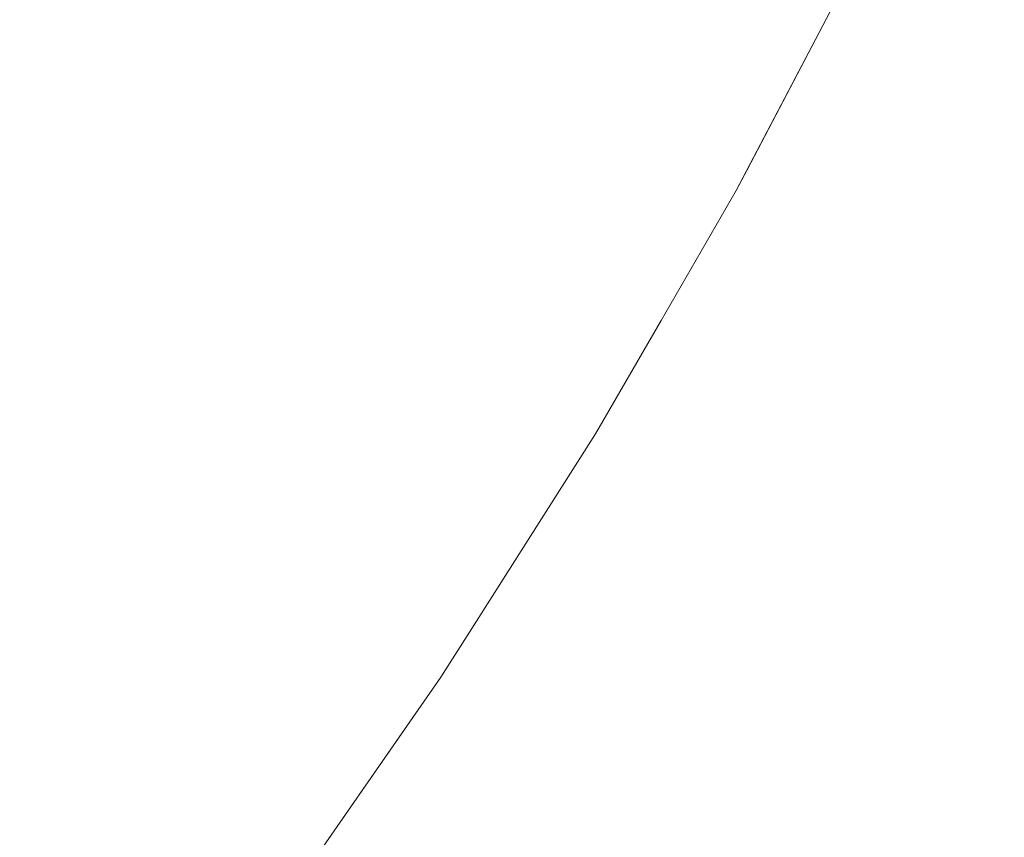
# Model space of a CAD drawing. Header units: centimetres. Extents: x -35.1 to 36.2, y 4.2 to 6.
# Tile 246 of 256: x 12.2236 to 12.2497, y 4.6068 to 4.6285. Entities that reach past the tile are written whole.
import ezdxf

# ---------------------------------------------------------------- set-up
doc = ezdxf.new("R2010")
doc.units = ezdxf.units.CM
doc.header["$LTSCALE"] = 2.54
doc.layers.add('Lucido design-1', color=7, linetype='Continuous')

# ---------------------------------------------------------------- blocks, each defined once
blk = doc.blocks.new('Gruppo-4-1')
at = {"color": 7, "linetype": 'Continuous', "lineweight": 9}
blk.add_3dface([(-34.958478, 5.900089, -2312.32217), (-34.958478, 4.300089, -2312.32217), (36.07398, 4.300089, -2312.32217), (36.07398, 5.900089, -2312.32217)], dxfattribs=at)
for points, invisible_edges in [([(36.07398, 5.900089, -2313.12217), (36.07398, 4.300089, -2313.12217), (12.184224, 4.435459, -2313.12217), (12.201998, 4.442995, -2313.12217)], 10), ([(36.07398, 5.900089, -2313.12217), (12.201998, 4.442995, -2313.12217), (12.218861, 4.451009, -2313.12217)], 9), ([(36.07398, 5.900089, -2313.12217), (12.218861, 4.451009, -2313.12217), (12.223649, 4.453541, -2313.12217)], 9), ([(12.223649, 4.453541, -2313.12217), (12.234795, 4.459433, -2313.12217), (36.07398, 5.900089, -2313.12217)], 10), ([(36.07398, 5.900089, -2313.12217), (12.234795, 4.459433, -2313.12217), (12.249797, 4.468202, -2313.12217)], 9), ([(12.230441, 4.628291, -2312.778496), (12.229041, 4.628718, -2312.776241), (12.231028, 4.632471, -2312.776241), (12.23244, 4.632066, -2312.778496)], 15), ([(12.24696, 4.632416, -2313.023745), (12.244997, 4.628466, -2313.023745), (12.245944, 4.630376, -2313.02217)], 11), ([(12.24696, 4.632416, -2313.023745), (12.247007, 4.632403, -2313.025344), (12.245044, 4.628453, -2313.025344), (12.244997, 4.628466, -2313.023745)], 15), ([(12.245125, 4.628429, -2313.026967), (12.245044, 4.628453, -2313.025344), (12.247007, 4.632403, -2313.025344), (12.247089, 4.632381, -2313.026967)], 15), ([(12.247089, 4.632381, -2313.026967), (12.247206, 4.63235, -2313.028615), (12.245241, 4.628396, -2313.028615), (12.245125, 4.628429, -2313.026967)], 15), ([(12.245393, 4.628352, -2313.030287), (12.245241, 4.628396, -2313.028615), (12.247206, 4.63235, -2313.028615), (12.247359, 4.632308, -2313.030287)], 15), ([(12.247359, 4.632308, -2313.030287), (12.247551, 4.632257, -2313.031982), (12.245584, 4.628298, -2313.031982), (12.245393, 4.628352, -2313.030287)], 15), ([(12.245815, 4.628232, -2313.033702), (12.245584, 4.628298, -2313.031982), (12.247551, 4.632257, -2313.031982), (12.247784, 4.632194, -2313.033702)], 15), ([(12.247784, 4.632194, -2313.033702), (12.248058, 4.632121, -2313.035444), (12.246087, 4.628154, -2313.035444), (12.245815, 4.628232, -2313.033702)], 15), ([(12.246402, 4.628063, -2313.03721), (12.246087, 4.628154, -2313.035444), (12.248058, 4.632121, -2313.035444), (12.248376, 4.632035, -2313.03721)], 15), ([(12.23244, 4.632066, -2312.778496), (12.233774, 4.631684, -2312.780769), (12.231764, 4.627887, -2312.780769), (12.230441, 4.628291, -2312.778496)], 15), ([(12.248376, 4.632035, -2313.03721), (12.248739, 4.631937, -2313.038998), (12.246763, 4.62796, -2313.038998), (12.246402, 4.628063, -2313.03721)], 15), ([(12.24717, 4.627843, -2313.040809), (12.246763, 4.62796, -2313.038998), (12.248739, 4.631937, -2313.038998), (12.24915, 4.631827, -2313.040809)], 15), ([(12.24915, 4.631827, -2313.040809), (12.24961, 4.631703, -2313.042641), (12.247626, 4.627712, -2313.042641), (12.24717, 4.627843, -2313.040809)], 15), ([(12.233011, 4.627507, -2312.783058), (12.231764, 4.627887, -2312.780769), (12.233774, 4.631684, -2312.780769), (12.235032, 4.631323, -2312.783058)], 15), ([(12.248133, 4.627567, -2313.044493), (12.247626, 4.627712, -2313.042641), (12.24961, 4.631703, -2313.042641), (12.250121, 4.631566, -2313.044493)], 15), ([(12.250121, 4.631566, -2313.044493), (12.250685, 4.631415, -2313.046366), (12.248693, 4.627407, -2313.046366), (12.248133, 4.627567, -2313.044493)], 15), ([(12.235032, 4.631323, -2312.783058), (12.236212, 4.630985, -2312.78536), (12.234181, 4.627149, -2312.78536), (12.233011, 4.627507, -2312.783058)], 15), ([(12.249307, 4.627231, -2313.048259), (12.248693, 4.627407, -2313.046366), (12.250685, 4.631415, -2313.046366), (12.251303, 4.631248, -2313.048259)], 15), ([(12.251303, 4.631248, -2313.048259), (12.251979, 4.631067, -2313.05017), (12.249977, 4.627038, -2313.05017), (12.249307, 4.627231, -2313.048259)], 15), ([(12.235274, 4.626816, -2312.787674), (12.234181, 4.627149, -2312.78536), (12.236212, 4.630985, -2312.78536), (12.237314, 4.630669, -2312.787674)], 15), ([(12.224388, 4.630138, -2312.769608), (12.222305, 4.626439, -2312.769608), (12.220621, 4.626985, -2312.767449), (12.222689, 4.630657, -2312.767449)], 15), ([(12.237314, 4.630669, -2312.787674), (12.23834, 4.630375, -2312.789995), (12.236291, 4.626506, -2312.789995), (12.235274, 4.626816, -2312.787674)], 15), ([(12.237231, 4.626219, -2312.792323), (12.236291, 4.626506, -2312.789995), (12.23834, 4.630375, -2312.789995), (12.239288, 4.630103, -2312.792323)], 15), ([(12.242578, 4.623951, -2312.82217), (12.244953, 4.628485, -2312.82217), (12.245944, 4.630376, -2313.02217), (12.242866, 4.624501, -2313.02217)], 10), ([(12.242866, 4.624501, -2313.02217), (12.245944, 4.630376, -2313.02217), (12.244997, 4.628466, -2313.023745)], 10), ([(12.226014, 4.629642, -2312.771794), (12.223916, 4.625917, -2312.771794), (12.222305, 4.626439, -2312.769608), (12.224388, 4.630138, -2312.769608)], 15), ([(12.239288, 4.630103, -2312.792323), (12.24016, 4.629853, -2312.794654), (12.238096, 4.625955, -2312.794654), (12.237231, 4.626219, -2312.792323)], 15), ([(12.238885, 4.625714, -2312.796987), (12.238096, 4.625955, -2312.794654), (12.24016, 4.629853, -2312.794654), (12.240956, 4.629625, -2312.796987)], 15), ([(12.227565, 4.629169, -2312.774006), (12.225453, 4.625418, -2312.774006), (12.223916, 4.625917, -2312.771794), (12.226014, 4.629642, -2312.771794)], 15), ([(12.240956, 4.629625, -2312.796987), (12.241677, 4.629418, -2312.799319), (12.2396, 4.625496, -2312.799319), (12.238885, 4.625714, -2312.796987)], 15), ([(12.240241, 4.6253, -2312.801649), (12.2396, 4.625496, -2312.799319), (12.241677, 4.629418, -2312.799319), (12.242323, 4.629233, -2312.801649)], 15), ([(12.242323, 4.629233, -2312.801649), (12.242896, 4.629068, -2312.803974), (12.240809, 4.625127, -2312.803974), (12.240241, 4.6253, -2312.801649)], 15), ([(12.229041, 4.628718, -2312.776241), (12.226916, 4.624944, -2312.776241), (12.225453, 4.625418, -2312.774006), (12.227565, 4.629169, -2312.774006)], 15), ([(12.241305, 4.624975, -2312.806291), (12.240809, 4.625127, -2312.803974), (12.242896, 4.629068, -2312.803974), (12.243397, 4.628925, -2312.806291)], 15), ([(12.228303, 4.624494, -2312.778496), (12.226916, 4.624944, -2312.776241), (12.229041, 4.628718, -2312.776241), (12.230441, 4.628291, -2312.778496)], 15), ([(12.243397, 4.628925, -2312.806291), (12.243826, 4.628802, -2312.8086), (12.241731, 4.624845, -2312.8086), (12.241305, 4.624975, -2312.806291)], 15), ([(12.242087, 4.624737, -2312.810899), (12.241731, 4.624845, -2312.8086), (12.243826, 4.628802, -2312.8086), (12.244185, 4.628699, -2312.810899)], 15), ([(12.244185, 4.628699, -2312.810899), (12.244476, 4.628615, -2312.813185), (12.242376, 4.624649, -2312.813185), (12.242087, 4.624737, -2312.810899)], 15), ([(12.242597, 4.624581, -2312.815456), (12.242376, 4.624649, -2312.813185), (12.244476, 4.628615, -2312.813185), (12.2447, 4.628551, -2312.815456)], 15), ([(12.244953, 4.628485, -2312.82217), (12.242578, 4.623951, -2312.82217), (12.242846, 4.624505, -2312.81995)], 10), ([(12.2447, 4.628551, -2312.815456), (12.244857, 4.628506, -2312.817712), (12.242753, 4.624533, -2312.817712), (12.242597, 4.624581, -2312.815456)], 15), ([(12.242846, 4.624505, -2312.81995), (12.242753, 4.624533, -2312.817712), (12.244857, 4.628506, -2312.817712), (12.244951, 4.628479, -2312.81995)], 15), ([(12.242846, 4.624505, -2312.81995), (12.244951, 4.628479, -2312.81995), (12.244953, 4.628485, -2312.82217)], 11), ([(12.244997, 4.628466, -2313.023745), (12.242892, 4.624491, -2313.023745), (12.242866, 4.624501, -2313.02217)], 11), ([(12.244997, 4.628466, -2313.023745), (12.245044, 4.628453, -2313.025344), (12.242939, 4.624477, -2313.025344), (12.242892, 4.624491, -2313.023745)], 15), ([(12.243019, 4.624452, -2313.026967), (12.242939, 4.624477, -2313.025344), (12.245044, 4.628453, -2313.025344), (12.245125, 4.628429, -2313.026967)], 15), ([(12.245125, 4.628429, -2313.026967), (12.245241, 4.628396, -2313.028615), (12.243134, 4.624417, -2313.028615), (12.243019, 4.624452, -2313.026967)], 15), ([(12.230441, 4.628291, -2312.778496), (12.231764, 4.627887, -2312.780769), (12.229614, 4.624069, -2312.780769), (12.228303, 4.624494, -2312.778496)], 15), ([(12.243285, 4.624371, -2313.030287), (12.243134, 4.624417, -2313.028615), (12.245241, 4.628396, -2313.028615), (12.245393, 4.628352, -2313.030287)], 15), ([(12.245393, 4.628352, -2313.030287), (12.245584, 4.628298, -2313.031982), (12.243474, 4.624313, -2313.031982), (12.243285, 4.624371, -2313.030287)], 15), ([(12.243703, 4.624244, -2313.033702), (12.243474, 4.624313, -2313.031982), (12.245584, 4.628298, -2313.031982), (12.245815, 4.628232, -2313.033702)], 15), ([(12.245815, 4.628232, -2313.033702), (12.246087, 4.628154, -2313.035444), (12.243973, 4.624161, -2313.035444), (12.243703, 4.624244, -2313.033702)], 15), ([(12.244285, 4.624066, -2313.03721), (12.243973, 4.624161, -2313.035444), (12.246087, 4.628154, -2313.035444), (12.246402, 4.628063, -2313.03721)], 15), ([(12.246402, 4.628063, -2313.03721), (12.246763, 4.62796, -2313.038998), (12.244643, 4.623957, -2313.038998), (12.244285, 4.624066, -2313.03721)], 15), ([(12.245047, 4.623833, -2313.040809), (12.244643, 4.623957, -2313.038998), (12.246763, 4.62796, -2313.038998), (12.24717, 4.627843, -2313.040809)], 15), ([(12.23085, 4.623668, -2312.783058), (12.229614, 4.624069, -2312.780769), (12.231764, 4.627887, -2312.780769), (12.233011, 4.627507, -2312.783058)], 15), ([(12.24717, 4.627843, -2313.040809), (12.247626, 4.627712, -2313.042641), (12.245499, 4.623695, -2313.042641), (12.245047, 4.623833, -2313.040809)], 15), ([(12.246002, 4.623542, -2313.044493), (12.245499, 4.623695, -2313.042641), (12.247626, 4.627712, -2313.042641), (12.248133, 4.627567, -2313.044493)], 15), ([(12.233011, 4.627507, -2312.783058), (12.234181, 4.627149, -2312.78536), (12.232009, 4.623292, -2312.78536), (12.23085, 4.623668, -2312.783058)], 15), ([(12.248133, 4.627567, -2313.044493), (12.248693, 4.627407, -2313.046366), (12.246557, 4.623373, -2313.046366), (12.246002, 4.623542, -2313.044493)], 15), ([(12.247166, 4.623187, -2313.048259), (12.246557, 4.623373, -2313.046366), (12.248693, 4.627407, -2313.046366), (12.249307, 4.627231, -2313.048259)], 15), ([(12.233092, 4.622941, -2312.787674), (12.232009, 4.623292, -2312.78536), (12.234181, 4.627149, -2312.78536), (12.235274, 4.626816, -2312.787674)], 15), ([(12.249307, 4.627231, -2313.048259), (12.249977, 4.627038, -2313.05017), (12.247831, 4.622984, -2313.05017), (12.247166, 4.623187, -2313.048259)], 15), ([(12.248553, 4.622763, -2313.052099), (12.247831, 4.622984, -2313.05017), (12.249977, 4.627038, -2313.05017), (12.250706, 4.626829, -2313.052099)], 15), ([(12.235274, 4.626816, -2312.787674), (12.236291, 4.626506, -2312.789995), (12.2341, 4.622614, -2312.789995), (12.233092, 4.622941, -2312.787674)], 15), ([(12.250706, 4.626829, -2313.052099), (12.251496, 4.626603, -2313.054044), (12.249336, 4.622524, -2313.054044), (12.248553, 4.622763, -2313.052099)], 15), ([(12.250181, 4.622267, -2313.056004), (12.249336, 4.622524, -2313.054044), (12.251496, 4.626603, -2313.054044), (12.252348, 4.626359, -2313.056004)], 15), ([(12.220083, 4.622722, -2312.769608), (12.222305, 4.626439, -2312.769608), (12.223916, 4.625917, -2312.771794), (12.221678, 4.622173, -2312.771794)], 15), ([(12.235032, 4.622312, -2312.792323), (12.2341, 4.622614, -2312.789995), (12.236291, 4.626506, -2312.789995), (12.237231, 4.626219, -2312.792323)], 15), ([(12.237231, 4.626219, -2312.792323), (12.238096, 4.625955, -2312.794654), (12.235888, 4.622034, -2312.794654), (12.235032, 4.622312, -2312.792323)], 15), ([(12.2232, 4.62165, -2312.774006), (12.221678, 4.622173, -2312.771794), (12.223916, 4.625917, -2312.771794), (12.225453, 4.625418, -2312.774006)], 15), ([(12.23667, 4.621781, -2312.796987), (12.235888, 4.622034, -2312.794654), (12.238096, 4.625955, -2312.794654), (12.238885, 4.625714, -2312.796987)], 15), ([(12.238885, 4.625714, -2312.796987), (12.2396, 4.625496, -2312.799319), (12.237379, 4.621551, -2312.799319), (12.23667, 4.621781, -2312.796987)], 15), ([(12.225453, 4.625418, -2312.774006), (12.226916, 4.624944, -2312.776241), (12.224648, 4.621151, -2312.776241), (12.2232, 4.62165, -2312.774006)], 15), ([(12.238014, 4.621345, -2312.801649), (12.237379, 4.621551, -2312.799319), (12.2396, 4.625496, -2312.799319), (12.240241, 4.6253, -2312.801649)], 15), ([(12.240241, 4.6253, -2312.801649), (12.240809, 4.625127, -2312.803974), (12.238577, 4.621163, -2312.803974), (12.238014, 4.621345, -2312.801649)], 15), ([(12.239069, 4.621003, -2312.806291), (12.238577, 4.621163, -2312.803974), (12.240809, 4.625127, -2312.803974), (12.241305, 4.624975, -2312.806291)], 15), ([(12.226022, 4.620679, -2312.778496), (12.224648, 4.621151, -2312.776241), (12.226916, 4.624944, -2312.776241), (12.228303, 4.624494, -2312.778496)], 15), ([(12.241305, 4.624975, -2312.806291), (12.241731, 4.624845, -2312.8086), (12.23949, 4.620866, -2312.8086), (12.239069, 4.621003, -2312.806291)], 15), ([(12.239844, 4.620752, -2312.810899), (12.23949, 4.620866, -2312.8086), (12.241731, 4.624845, -2312.8086), (12.242087, 4.624737, -2312.810899)], 15), ([(12.242087, 4.624737, -2312.810899), (12.242376, 4.624649, -2312.813185), (12.240129, 4.620659, -2312.813185), (12.239844, 4.620752, -2312.810899)], 15), ([(12.240349, 4.620588, -2312.815456), (12.240129, 4.620659, -2312.813185), (12.242376, 4.624649, -2312.813185), (12.242597, 4.624581, -2312.815456)], 15), ([(12.242597, 4.624581, -2312.815456), (12.242753, 4.624533, -2312.817712), (12.240504, 4.620538, -2312.817712), (12.240349, 4.620588, -2312.815456)], 15), ([(12.240595, 4.620508, -2312.81995), (12.240504, 4.620538, -2312.817712), (12.242753, 4.624533, -2312.817712), (12.242846, 4.624505, -2312.81995)], 15), ([(12.228303, 4.624494, -2312.778496), (12.229614, 4.624069, -2312.780769), (12.22732, 4.620232, -2312.780769), (12.226022, 4.620679, -2312.778496)], 15), ([(12.240595, 4.620508, -2312.81995), (12.242846, 4.624505, -2312.81995), (12.242578, 4.623951, -2312.82217)], 11), ([(12.242578, 4.623951, -2313.02217), (12.242892, 4.624491, -2313.023745), (12.240641, 4.620493, -2313.023745)], 11), ([(12.242892, 4.624491, -2313.023745), (12.242939, 4.624477, -2313.025344), (12.240687, 4.620478, -2313.025344), (12.240641, 4.620493, -2313.023745)], 15), ([(12.240767, 4.620452, -2313.026967), (12.240687, 4.620478, -2313.025344), (12.242939, 4.624477, -2313.025344), (12.243019, 4.624452, -2313.026967)], 15), ([(12.243019, 4.624452, -2313.026967), (12.243134, 4.624417, -2313.028615), (12.240881, 4.620415, -2313.028615), (12.240767, 4.620452, -2313.026967)], 15), ([(12.24103, 4.620367, -2313.030287), (12.240881, 4.620415, -2313.028615), (12.243134, 4.624417, -2313.028615), (12.243285, 4.624371, -2313.030287)], 15), ([(12.243285, 4.624371, -2313.030287), (12.243474, 4.624313, -2313.031982), (12.241218, 4.620306, -2313.031982), (12.24103, 4.620367, -2313.030287)], 15), ([(12.241444, 4.620233, -2313.033702), (12.241218, 4.620306, -2313.031982), (12.243474, 4.624313, -2313.031982), (12.243703, 4.624244, -2313.033702)], 15), ([(12.242578, 4.623951, -2313.02217), (12.242866, 4.624501, -2313.02217), (12.242892, 4.624491, -2313.023745)], 10), ([(12.242866, 4.624501, -2313.02217), (12.242578, 4.623951, -2313.02217), (12.242578, 4.623951, -2312.82217)], 10), ([(12.228544, 4.619811, -2312.783058), (12.22732, 4.620232, -2312.780769), (12.229614, 4.624069, -2312.780769), (12.23085, 4.623668, -2312.783058)], 15), ([(12.243703, 4.624244, -2313.033702), (12.243973, 4.624161, -2313.035444), (12.241712, 4.620146, -2313.035444), (12.241444, 4.620233, -2313.033702)], 15), ([(12.242022, 4.620046, -2313.03721), (12.241712, 4.620146, -2313.035444), (12.243973, 4.624161, -2313.035444), (12.244285, 4.624066, -2313.03721)], 15), ([(12.244285, 4.624066, -2313.03721), (12.244643, 4.623957, -2313.038998), (12.242376, 4.619931, -2313.038998), (12.242022, 4.620046, -2313.03721)], 15), ([(12.240641, 4.620493, -2313.023745), (12.240592, 4.620518, -2313.02217), (12.242578, 4.623951, -2313.02217)], 9), ([(12.240592, 4.620518, -2312.82217), (12.242578, 4.623951, -2312.82217), (12.242578, 4.623951, -2313.02217), (12.240592, 4.620518, -2313.02217)], 10), ([(12.242578, 4.623951, -2312.82217), (12.240592, 4.620518, -2312.82217), (12.240595, 4.620508, -2312.81995)], 10), ([(12.242776, 4.619801, -2313.040809), (12.242376, 4.619931, -2313.038998), (12.244643, 4.623957, -2313.038998), (12.245047, 4.623833, -2313.040809)], 15), ([(12.245047, 4.623833, -2313.040809), (12.245499, 4.623695, -2313.042641), (12.243224, 4.619656, -2313.042641), (12.242776, 4.619801, -2313.040809)], 15), ([(12.23085, 4.623668, -2312.783058), (12.232009, 4.623292, -2312.78536), (12.229692, 4.619416, -2312.78536), (12.228544, 4.619811, -2312.783058)], 15), ([(12.243722, 4.619494, -2313.044493), (12.243224, 4.619656, -2313.042641), (12.245499, 4.623695, -2313.042641), (12.246002, 4.623542, -2313.044493)], 15), ([(12.246002, 4.623542, -2313.044493), (12.246557, 4.623373, -2313.046366), (12.244272, 4.619316, -2313.046366), (12.243722, 4.619494, -2313.044493)], 15), ([(12.230765, 4.619047, -2312.787674), (12.229692, 4.619416, -2312.78536), (12.232009, 4.623292, -2312.78536), (12.233092, 4.622941, -2312.787674)], 15), ([(12.244876, 4.61912, -2313.048259), (12.244272, 4.619316, -2313.046366), (12.246557, 4.623373, -2313.046366), (12.247166, 4.623187, -2313.048259)], 15), ([(12.247166, 4.623187, -2313.048259), (12.247831, 4.622984, -2313.05017), (12.245534, 4.618906, -2313.05017), (12.244876, 4.61912, -2313.048259)], 15), ([(12.246251, 4.618674, -2313.052099), (12.245534, 4.618906, -2313.05017), (12.247831, 4.622984, -2313.05017), (12.248553, 4.622763, -2313.052099)], 15), ([(12.233092, 4.622941, -2312.787674), (12.2341, 4.622614, -2312.789995), (12.231762, 4.618704, -2312.789995), (12.230765, 4.619047, -2312.787674)], 15), ([(12.248553, 4.622763, -2313.052099), (12.249336, 4.622524, -2313.054044), (12.247026, 4.618423, -2313.054044), (12.246251, 4.618674, -2313.052099)], 15), ([(12.232685, 4.618387, -2312.792323), (12.231762, 4.618704, -2312.789995), (12.2341, 4.622614, -2312.789995), (12.235032, 4.622312, -2312.792323)], 15), ([(12.247863, 4.618151, -2313.056004), (12.247026, 4.618423, -2313.054044), (12.249336, 4.622524, -2313.054044), (12.250181, 4.622267, -2313.056004)], 15), ([(12.235032, 4.622312, -2312.792323), (12.235888, 4.622034, -2312.794654), (12.233533, 4.618095, -2312.794654), (12.232685, 4.618387, -2312.792323)], 15), ([(12.250181, 4.622267, -2313.056004), (12.251089, 4.621989, -2313.057979), (12.248764, 4.617859, -2313.057979), (12.247863, 4.618151, -2313.056004)], 15), ([(12.234308, 4.617829, -2312.796987), (12.233533, 4.618095, -2312.794654), (12.235888, 4.622034, -2312.794654), (12.23667, 4.621781, -2312.796987)], 15), ([(12.249729, 4.617546, -2313.059966), (12.248764, 4.617859, -2313.057979), (12.251089, 4.621989, -2313.057979), (12.252064, 4.621692, -2313.059966)], 15), ([(12.2232, 4.62165, -2312.774006), (12.224648, 4.621151, -2312.776241), (12.222235, 4.617344, -2312.776241), (12.220802, 4.617866, -2312.774006)], 15), ([(12.23667, 4.621781, -2312.796987), (12.237379, 4.621551, -2312.799319), (12.235009, 4.617587, -2312.799319), (12.234308, 4.617829, -2312.796987)], 15), ([(12.235638, 4.617371, -2312.801649), (12.235009, 4.617587, -2312.799319), (12.237379, 4.621551, -2312.799319), (12.238014, 4.621345, -2312.801649)], 15), ([(12.223594, 4.616848, -2312.778496), (12.222235, 4.617344, -2312.776241), (12.224648, 4.621151, -2312.776241), (12.226022, 4.620679, -2312.778496)], 15), ([(12.238014, 4.621345, -2312.801649), (12.238577, 4.621163, -2312.803974), (12.236195, 4.617179, -2312.803974), (12.235638, 4.617371, -2312.801649)], 15), ([(12.236682, 4.617012, -2312.806291), (12.236195, 4.617179, -2312.803974), (12.238577, 4.621163, -2312.803974), (12.239069, 4.621003, -2312.806291)], 15), ([(12.239069, 4.621003, -2312.806291), (12.23949, 4.620866, -2312.8086), (12.2371, 4.616868, -2312.8086), (12.236682, 4.617012, -2312.806291)], 15), ([(12.226022, 4.620679, -2312.778496), (12.22732, 4.620232, -2312.780769), (12.224879, 4.61638, -2312.780769), (12.223594, 4.616848, -2312.778496)], 15), ([(12.23745, 4.616748, -2312.810899), (12.2371, 4.616868, -2312.8086), (12.23949, 4.620866, -2312.8086), (12.239844, 4.620752, -2312.810899)], 15), ([(12.239844, 4.620752, -2312.810899), (12.240129, 4.620659, -2312.813185), (12.237732, 4.61665, -2312.813185), (12.23745, 4.616748, -2312.810899)], 15), ([(12.23795, 4.616576, -2312.815456), (12.237732, 4.61665, -2312.813185), (12.240129, 4.620659, -2312.813185), (12.240349, 4.620588, -2312.815456)], 15), ([(12.240349, 4.620588, -2312.815456), (12.240504, 4.620538, -2312.817712), (12.238103, 4.616523, -2312.817712), (12.23795, 4.616576, -2312.815456)], 15), ([(12.238194, 4.616492, -2312.81995), (12.238103, 4.616523, -2312.817712), (12.240504, 4.620538, -2312.817712), (12.240595, 4.620508, -2312.81995)], 15), ([(12.238857, 4.617517, -2312.82217), (12.238194, 4.616492, -2312.81995), (12.240595, 4.620508, -2312.81995)], 11), ([(12.240641, 4.620493, -2313.023745), (12.238239, 4.616476, -2313.023745), (12.238857, 4.617517, -2313.02217)], 11), ([(12.240641, 4.620493, -2313.023745), (12.240687, 4.620478, -2313.025344), (12.238285, 4.61646, -2313.025344), (12.238239, 4.616476, -2313.023745)], 15), ([(12.238364, 4.616433, -2313.026967), (12.238285, 4.61646, -2313.025344), (12.240687, 4.620478, -2313.025344), (12.240767, 4.620452, -2313.026967)], 15), ([(12.240767, 4.620452, -2313.026967), (12.240881, 4.620415, -2313.028615), (12.238477, 4.616394, -2313.028615), (12.238364, 4.616433, -2313.026967)], 15), ([(12.238625, 4.616343, -2313.030287), (12.238477, 4.616394, -2313.028615), (12.240881, 4.620415, -2313.028615), (12.24103, 4.620367, -2313.030287)], 15), ([(12.24103, 4.620367, -2313.030287), (12.241218, 4.620306, -2313.031982), (12.23881, 4.61628, -2313.031982), (12.238625, 4.616343, -2313.030287)], 15), ([(12.238857, 4.617517, -2313.02217), (12.240592, 4.620518, -2313.02217), (12.240641, 4.620493, -2313.023745)], 10), ([(12.240592, 4.620518, -2313.02217), (12.238857, 4.617517, -2313.02217), (12.238857, 4.617517, -2312.82217), (12.240592, 4.620518, -2312.82217)], 10), ([(12.240595, 4.620508, -2312.81995), (12.240592, 4.620518, -2312.82217), (12.238857, 4.617517, -2312.82217)], 9), ([(12.22609, 4.615939, -2312.783058), (12.224879, 4.61638, -2312.780769), (12.22732, 4.620232, -2312.780769), (12.228544, 4.619811, -2312.783058)], 15), ([(12.239035, 4.616202, -2313.033702), (12.23881, 4.61628, -2313.031982), (12.241218, 4.620306, -2313.031982), (12.241444, 4.620233, -2313.033702)], 15), ([(12.241444, 4.620233, -2313.033702), (12.241712, 4.620146, -2313.035444), (12.239299, 4.616111, -2313.035444), (12.239035, 4.616202, -2313.033702)], 15), ([(12.239606, 4.616006, -2313.03721), (12.239299, 4.616111, -2313.035444), (12.241712, 4.620146, -2313.035444), (12.242022, 4.620046, -2313.03721)], 15), ([(12.242022, 4.620046, -2313.03721), (12.242376, 4.619931, -2313.038998), (12.239957, 4.615885, -2313.038998), (12.239606, 4.616006, -2313.03721)], 15), ([(12.240354, 4.615749, -2313.040809), (12.239957, 4.615885, -2313.038998), (12.242376, 4.619931, -2313.038998), (12.242776, 4.619801, -2313.040809)], 15), ([(12.228544, 4.619811, -2312.783058), (12.229692, 4.619416, -2312.78536), (12.227226, 4.615525, -2312.78536), (12.22609, 4.615939, -2312.783058)], 15), ([(12.242776, 4.619801, -2313.040809), (12.243224, 4.619656, -2313.042641), (12.240797, 4.615596, -2313.042641), (12.240354, 4.615749, -2313.040809)], 15), ([(12.241291, 4.615426, -2313.044493), (12.240797, 4.615596, -2313.042641), (12.243224, 4.619656, -2313.042641), (12.243722, 4.619494, -2313.044493)], 15), ([(12.228287, 4.615138, -2312.787674), (12.227226, 4.615525, -2312.78536), (12.229692, 4.619416, -2312.78536), (12.230765, 4.619047, -2312.787674)], 15), ([(12.243722, 4.619494, -2313.044493), (12.244272, 4.619316, -2313.046366), (12.241835, 4.615239, -2313.046366), (12.241291, 4.615426, -2313.044493)], 15), ([(12.242433, 4.615034, -2313.048259), (12.241835, 4.615239, -2313.046366), (12.244272, 4.619316, -2313.046366), (12.244876, 4.61912, -2313.048259)], 15), ([(12.230765, 4.619047, -2312.787674), (12.231762, 4.618704, -2312.789995), (12.229274, 4.614778, -2312.789995), (12.228287, 4.615138, -2312.787674)], 15), ([(12.244876, 4.61912, -2313.048259), (12.245534, 4.618906, -2313.05017), (12.243085, 4.614809, -2313.05017), (12.242433, 4.615034, -2313.048259)], 15), ([(12.243794, 4.614565, -2313.052099), (12.243085, 4.614809, -2313.05017), (12.245534, 4.618906, -2313.05017), (12.246251, 4.618674, -2313.052099)], 15), ([(12.230187, 4.614446, -2312.792323), (12.229274, 4.614778, -2312.789995), (12.231762, 4.618704, -2312.789995), (12.232685, 4.618387, -2312.792323)], 15), ([(12.246251, 4.618674, -2313.052099), (12.247026, 4.618423, -2313.054044), (12.244562, 4.614301, -2313.054044), (12.243794, 4.614565, -2313.052099)], 15), ([(12.232685, 4.618387, -2312.792323), (12.233533, 4.618095, -2312.794654), (12.231027, 4.61414, -2312.794654), (12.230187, 4.614446, -2312.792323)], 15), ([(12.245391, 4.614016, -2313.056004), (12.244562, 4.614301, -2313.054044), (12.247026, 4.618423, -2313.054044), (12.247863, 4.618151, -2313.056004)], 15), ([(12.231793, 4.61386, -2312.796987), (12.231027, 4.61414, -2312.794654), (12.233533, 4.618095, -2312.794654), (12.234308, 4.617829, -2312.796987)], 15), ([(12.247863, 4.618151, -2313.056004), (12.248764, 4.617859, -2313.057979), (12.246283, 4.613709, -2313.057979), (12.245391, 4.614016, -2313.056004)], 15), ([(12.234308, 4.617829, -2312.796987), (12.235009, 4.617587, -2312.799319), (12.232487, 4.613608, -2312.799319), (12.231793, 4.61386, -2312.796987)], 15), ([(12.247239, 4.61338, -2313.059966), (12.246283, 4.613709, -2313.057979), (12.248764, 4.617859, -2313.057979), (12.249729, 4.617546, -2313.059966)], 15), ([(12.233109, 4.613381, -2312.801649), (12.232487, 4.613608, -2312.799319), (12.235009, 4.617587, -2312.799319), (12.235638, 4.617371, -2312.801649)], 15), ([(12.238194, 4.616492, -2312.81995), (12.238857, 4.617517, -2312.82217), (12.235646, 4.612463, -2312.82217), (12.235638, 4.612459, -2312.81995)], 13), ([(12.235683, 4.612443, -2313.023745), (12.235646, 4.612463, -2313.02217), (12.238857, 4.617517, -2313.02217), (12.238239, 4.616476, -2313.023745)], 13), ([(12.235646, 4.612463, -2312.82217), (12.238857, 4.617517, -2312.82217), (12.238857, 4.617517, -2313.02217), (12.235646, 4.612463, -2313.02217)], 10), ([(12.249729, 4.617546, -2313.059966), (12.250762, 4.617211, -2313.061965), (12.248261, 4.613029, -2313.061965), (12.247239, 4.61338, -2313.059966)], 15), ([(12.235638, 4.617371, -2312.801649), (12.236195, 4.617179, -2312.803974), (12.233661, 4.61318, -2312.803974), (12.233109, 4.613381, -2312.801649)], 15), ([(12.234143, 4.613004, -2312.806291), (12.233661, 4.61318, -2312.803974), (12.236195, 4.617179, -2312.803974), (12.236682, 4.617012, -2312.806291)], 15), ([(12.236682, 4.617012, -2312.806291), (12.2371, 4.616868, -2312.8086), (12.234556, 4.612854, -2312.8086), (12.234143, 4.613004, -2312.806291)], 15), ([(12.249352, 4.612653, -2313.063974), (12.248261, 4.613029, -2313.061965), (12.250762, 4.617211, -2313.061965), (12.251863, 4.616854, -2313.063974)], 15), ([(12.223594, 4.616848, -2312.778496), (12.224879, 4.61638, -2312.780769), (12.222286, 4.612516, -2312.780769), (12.221016, 4.613006, -2312.778496)], 15), ([(12.234902, 4.612727, -2312.810899), (12.234556, 4.612854, -2312.8086), (12.2371, 4.616868, -2312.8086), (12.23745, 4.616748, -2312.810899)], 15), ([(12.23745, 4.616748, -2312.810899), (12.237732, 4.61665, -2312.813185), (12.235182, 4.612625, -2312.813185), (12.234902, 4.612727, -2312.810899)], 15), ([(12.251863, 4.616854, -2313.063974), (12.253036, 4.616474, -2313.06599), (12.250513, 4.612254, -2313.06599), (12.249352, 4.612653, -2313.063974)], 15), ([(12.235397, 4.612547, -2312.815456), (12.235182, 4.612625, -2312.813185), (12.237732, 4.61665, -2312.813185), (12.23795, 4.616576, -2312.815456)], 15), ([(12.23795, 4.616576, -2312.815456), (12.238103, 4.616523, -2312.817712), (12.235549, 4.612492, -2312.817712), (12.235397, 4.612547, -2312.815456)], 15), ([(12.235638, 4.612459, -2312.81995), (12.235549, 4.612492, -2312.817712), (12.238103, 4.616523, -2312.817712), (12.238194, 4.616492, -2312.81995)], 15), ([(12.238239, 4.616476, -2313.023745), (12.238285, 4.61646, -2313.025344), (12.235729, 4.612426, -2313.025344), (12.235683, 4.612443, -2313.023745)], 15), ([(12.235807, 4.612398, -2313.026967), (12.235729, 4.612426, -2313.025344), (12.238285, 4.61646, -2313.025344), (12.238364, 4.616433, -2313.026967)], 15), ([(12.223483, 4.612055, -2312.783058), (12.222286, 4.612516, -2312.780769), (12.224879, 4.61638, -2312.780769), (12.22609, 4.615939, -2312.783058)], 15), ([(12.238364, 4.616433, -2313.026967), (12.238477, 4.616394, -2313.028615), (12.235918, 4.612357, -2313.028615), (12.235807, 4.612398, -2313.026967)], 15), ([(12.236065, 4.612304, -2313.030287), (12.235918, 4.612357, -2313.028615), (12.238477, 4.616394, -2313.028615), (12.238625, 4.616343, -2313.030287)], 15), ([(12.238625, 4.616343, -2313.030287), (12.23881, 4.61628, -2313.031982), (12.236248, 4.612237, -2313.031982), (12.236065, 4.612304, -2313.030287)], 15), ([(12.23647, 4.612156, -2313.033702), (12.236248, 4.612237, -2313.031982), (12.23881, 4.61628, -2313.031982), (12.239035, 4.616202, -2313.033702)], 15), ([(12.239035, 4.616202, -2313.033702), (12.239299, 4.616111, -2313.035444), (12.236732, 4.61206, -2313.035444), (12.23647, 4.612156, -2313.033702)], 15), ([(12.22609, 4.615939, -2312.783058), (12.227226, 4.615525, -2312.78536), (12.224606, 4.611621, -2312.78536), (12.223483, 4.612055, -2312.783058)], 15), ([(12.237036, 4.61195, -2313.03721), (12.236732, 4.61206, -2313.035444), (12.239299, 4.616111, -2313.035444), (12.239606, 4.616006, -2313.03721)], 15), ([(12.239606, 4.616006, -2313.03721), (12.239957, 4.615885, -2313.038998), (12.237383, 4.611823, -2313.038998), (12.237036, 4.61195, -2313.03721)], 15), ([(12.237775, 4.61168, -2313.040809), (12.237383, 4.611823, -2313.038998), (12.239957, 4.615885, -2313.038998), (12.240354, 4.615749, -2313.040809)], 15), ([(12.240354, 4.615749, -2313.040809), (12.240797, 4.615596, -2313.042641), (12.238214, 4.61152, -2313.042641), (12.237775, 4.61168, -2313.040809)], 15), ([(12.225656, 4.611217, -2312.787674), (12.224606, 4.611621, -2312.78536), (12.227226, 4.615525, -2312.78536), (12.228287, 4.615138, -2312.787674)], 15), ([(12.238702, 4.611342, -2313.044493), (12.238214, 4.61152, -2313.042641), (12.240797, 4.615596, -2313.042641), (12.241291, 4.615426, -2313.044493)], 15), ([(12.241291, 4.615426, -2313.044493), (12.241835, 4.615239, -2313.046366), (12.239241, 4.611146, -2313.046366), (12.238702, 4.611342, -2313.044493)], 15), ([(12.228287, 4.615138, -2312.787674), (12.229274, 4.614778, -2312.789995), (12.226632, 4.61084, -2312.789995), (12.225656, 4.611217, -2312.787674)], 15), ([(12.239832, 4.610931, -2313.048259), (12.239241, 4.611146, -2313.046366), (12.241835, 4.615239, -2313.046366), (12.242433, 4.615034, -2313.048259)], 15), ([(12.242433, 4.615034, -2313.048259), (12.243085, 4.614809, -2313.05017), (12.240478, 4.610695, -2313.05017), (12.239832, 4.610931, -2313.048259)], 15), ([(12.227535, 4.610492, -2312.792323), (12.226632, 4.61084, -2312.789995), (12.229274, 4.614778, -2312.789995), (12.230187, 4.614446, -2312.792323)], 15), ([(12.24118, 4.61044, -2313.052099), (12.240478, 4.610695, -2313.05017), (12.243085, 4.614809, -2313.05017), (12.243794, 4.614565, -2313.052099)], 15), ([(12.230187, 4.614446, -2312.792323), (12.231027, 4.61414, -2312.794654), (12.228365, 4.610172, -2312.794654), (12.227535, 4.610492, -2312.792323)], 15), ([(12.243794, 4.614565, -2313.052099), (12.244562, 4.614301, -2313.054044), (12.24194, 4.610163, -2313.054044), (12.24118, 4.61044, -2313.052099)], 15), ([(12.229122, 4.60988, -2312.796987), (12.228365, 4.610172, -2312.794654), (12.231027, 4.61414, -2312.794654), (12.231793, 4.61386, -2312.796987)], 15), ([(12.24276, 4.609864, -2313.056004), (12.24194, 4.610163, -2313.054044), (12.244562, 4.614301, -2313.054044), (12.245391, 4.614016, -2313.056004)], 15), ([(12.231793, 4.61386, -2312.796987), (12.232487, 4.613608, -2312.799319), (12.229808, 4.609616, -2312.799319), (12.229122, 4.60988, -2312.796987)], 15), ([(12.245391, 4.614016, -2313.056004), (12.246283, 4.613709, -2313.057979), (12.243642, 4.609542, -2313.057979), (12.24276, 4.609864, -2313.056004)], 15), ([(12.230424, 4.609378, -2312.801649), (12.229808, 4.609616, -2312.799319), (12.232487, 4.613608, -2312.799319), (12.233109, 4.613381, -2312.801649)], 15), ([(12.244588, 4.609198, -2313.059966), (12.243642, 4.609542, -2313.057979), (12.246283, 4.613709, -2313.057979), (12.247239, 4.61338, -2313.059966)], 15), ([(12.233109, 4.613381, -2312.801649), (12.233661, 4.61318, -2312.803974), (12.230969, 4.609168, -2312.803974), (12.230424, 4.609378, -2312.801649)], 15), ([(12.247239, 4.61338, -2313.059966), (12.248261, 4.613029, -2313.061965), (12.245599, 4.608829, -2313.061965), (12.244588, 4.609198, -2313.059966)], 15), ([(12.231445, 4.608984, -2312.806291), (12.230969, 4.609168, -2312.803974), (12.233661, 4.61318, -2312.803974), (12.234143, 4.613004, -2312.806291)], 15), ([(12.234143, 4.613004, -2312.806291), (12.234556, 4.612854, -2312.8086), (12.231854, 4.608827, -2312.8086), (12.231445, 4.608984, -2312.806291)], 15), ([(12.232196, 4.608695, -2312.810899), (12.231854, 4.608827, -2312.8086), (12.234556, 4.612854, -2312.8086), (12.234902, 4.612727, -2312.810899)], 15), ([(12.246679, 4.608436, -2313.063974), (12.245599, 4.608829, -2313.061965), (12.248261, 4.613029, -2313.061965), (12.249352, 4.612653, -2313.063974)], 15), ([(12.234902, 4.612727, -2312.810899), (12.235182, 4.612625, -2312.813185), (12.232473, 4.608588, -2312.813185), (12.232196, 4.608695, -2312.810899)], 15), ([(12.232685, 4.608506, -2312.815456), (12.232473, 4.608588, -2312.813185), (12.235182, 4.612625, -2312.813185), (12.235397, 4.612547, -2312.815456)], 15), ([(12.235397, 4.612547, -2312.815456), (12.235549, 4.612492, -2312.817712), (12.232835, 4.608448, -2312.817712), (12.232685, 4.608506, -2312.815456)], 15), ([(12.249352, 4.612653, -2313.063974), (12.250513, 4.612254, -2313.06599), (12.247828, 4.608017, -2313.06599), (12.246679, 4.608436, -2313.063974)], 15), ([(12.232924, 4.608414, -2312.81995), (12.232835, 4.608448, -2312.817712), (12.235549, 4.612492, -2312.817712), (12.235638, 4.612459, -2312.81995)], 15), ([(12.234766, 4.611079, -2312.82217), (12.232924, 4.608414, -2312.81995), (12.235638, 4.612459, -2312.81995)], 11), ([(12.234766, 4.611079, -2313.02217), (12.235683, 4.612443, -2313.023745), (12.232968, 4.608397, -2313.023745)], 11), ([(12.235683, 4.612443, -2313.023745), (12.235729, 4.612426, -2313.025344), (12.233014, 4.60838, -2313.025344), (12.232968, 4.608397, -2313.023745)], 15), ([(12.233091, 4.60835, -2313.026967), (12.233014, 4.60838, -2313.025344), (12.235729, 4.612426, -2313.025344), (12.235807, 4.612398, -2313.026967)], 15), ([(12.235807, 4.612398, -2313.026967), (12.235918, 4.612357, -2313.028615), (12.233201, 4.608307, -2313.028615), (12.233091, 4.60835, -2313.026967)], 15), ([(12.233346, 4.608251, -2313.030287), (12.233201, 4.608307, -2313.028615), (12.235918, 4.612357, -2313.028615), (12.236065, 4.612304, -2313.030287)], 15), ([(12.236065, 4.612304, -2313.030287), (12.236248, 4.612237, -2313.031982), (12.233527, 4.608181, -2313.031982), (12.233346, 4.608251, -2313.030287)], 15), ([(12.234766, 4.611079, -2313.02217), (12.235646, 4.612463, -2313.02217), (12.235683, 4.612443, -2313.023745)], 10), ([(12.235646, 4.612463, -2313.02217), (12.234766, 4.611079, -2313.02217), (12.234766, 4.611079, -2312.82217), (12.235646, 4.612463, -2312.82217)], 10), ([(12.235638, 4.612459, -2312.81995), (12.235646, 4.612463, -2312.82217), (12.234766, 4.611079, -2312.82217)], 9), ([(12.223483, 4.612055, -2312.783058), (12.224606, 4.611621, -2312.78536), (12.221831, 4.60771, -2312.78536), (12.220721, 4.608162, -2312.783058)], 15), ([(12.233747, 4.608097, -2313.033702), (12.233527, 4.608181, -2313.031982), (12.236248, 4.612237, -2313.031982), (12.23647, 4.612156, -2313.033702)], 15), ([(12.23647, 4.612156, -2313.033702), (12.236732, 4.61206, -2313.035444), (12.234006, 4.607997, -2313.035444), (12.233747, 4.608097, -2313.033702)], 15), ([(12.234306, 4.607881, -2313.03721), (12.234006, 4.607997, -2313.035444), (12.236732, 4.61206, -2313.035444), (12.237036, 4.61195, -2313.03721)], 15), ([(12.249048, 4.607572, -2313.068013), (12.247828, 4.608017, -2313.06599), (12.250513, 4.612254, -2313.06599), (12.251746, 4.61183, -2313.068013)], 15), ([(12.237036, 4.61195, -2313.03721), (12.237383, 4.611823, -2313.038998), (12.234649, 4.607749, -2313.038998), (12.234306, 4.607881, -2313.03721)], 15), ([(12.235037, 4.607599, -2313.040809), (12.234649, 4.607749, -2313.038998), (12.237383, 4.611823, -2313.038998), (12.237775, 4.61168, -2313.040809)], 15), ([(12.251746, 4.61183, -2313.068013), (12.253052, 4.61138, -2313.07004), (12.25034, 4.607101, -2313.07004), (12.249048, 4.607572, -2313.068013)], 15), ([(12.222868, 4.607287, -2312.787674), (12.221831, 4.60771, -2312.78536), (12.224606, 4.611621, -2312.78536), (12.225656, 4.611217, -2312.787674)], 15), ([(12.237775, 4.61168, -2313.040809), (12.238214, 4.61152, -2313.042641), (12.235471, 4.607432, -2313.042641), (12.235037, 4.607599, -2313.040809)], 15), ([(12.235954, 4.607246, -2313.044493), (12.235471, 4.607432, -2313.042641), (12.238214, 4.61152, -2313.042641), (12.238702, 4.611342, -2313.044493)], 15), ([(12.238702, 4.611342, -2313.044493), (12.239241, 4.611146, -2313.046366), (12.236486, 4.60704, -2313.046366), (12.235954, 4.607246, -2313.044493)], 15), ([(12.225656, 4.611217, -2312.787674), (12.226632, 4.61084, -2312.789995), (12.223832, 4.606894, -2312.789995), (12.222868, 4.607287, -2312.787674)], 15), ([(12.232921, 4.608425, -2313.02217), (12.230289, 4.604639, -2313.02217), (12.230289, 4.604639, -2312.82217), (12.234766, 4.611079, -2312.82217)], 10), ([(12.232924, 4.608414, -2312.81995), (12.234766, 4.611079, -2312.82217), (12.230289, 4.604639, -2312.82217)], 9), ([(12.232968, 4.608397, -2313.023745), (12.232921, 4.608425, -2313.02217), (12.234766, 4.611079, -2313.02217)], 9), ([(12.234766, 4.611079, -2312.82217), (12.234766, 4.611079, -2313.02217), (12.232921, 4.608425, -2313.02217)], 9), ([(12.237071, 4.606815, -2313.048259), (12.236486, 4.60704, -2313.046366), (12.239241, 4.611146, -2313.046366), (12.239832, 4.610931, -2313.048259)], 15), ([(12.224723, 4.606531, -2312.792323), (12.223832, 4.606894, -2312.789995), (12.226632, 4.61084, -2312.789995), (12.227535, 4.610492, -2312.792323)], 15), ([(12.239832, 4.610931, -2313.048259), (12.240478, 4.610695, -2313.05017), (12.237709, 4.606569, -2313.05017), (12.237071, 4.606815, -2313.048259)], 15), ([(12.227535, 4.610492, -2312.792323), (12.228365, 4.610172, -2312.794654), (12.225543, 4.606196, -2312.794654), (12.224723, 4.606531, -2312.792323)], 15), ([(12.238403, 4.606301, -2313.052099), (12.237709, 4.606569, -2313.05017), (12.240478, 4.610695, -2313.05017), (12.24118, 4.61044, -2313.052099)], 15), ([(12.24118, 4.61044, -2313.052099), (12.24194, 4.610163, -2313.054044), (12.239154, 4.606012, -2313.054044), (12.238403, 4.606301, -2313.052099)], 15), ([(12.226292, 4.605891, -2312.796987), (12.225543, 4.606196, -2312.794654), (12.228365, 4.610172, -2312.794654), (12.229122, 4.60988, -2312.796987)], 15), ([(12.239965, 4.605699, -2313.056004), (12.239154, 4.606012, -2313.054044), (12.24194, 4.610163, -2313.054044), (12.24276, 4.609864, -2313.056004)], 15), ([(12.229122, 4.60988, -2312.796987), (12.229808, 4.609616, -2312.799319), (12.22697, 4.605615, -2312.799319), (12.226292, 4.605891, -2312.796987)], 15), ([(12.24276, 4.609864, -2313.056004), (12.243642, 4.609542, -2313.057979), (12.240837, 4.605363, -2313.057979), (12.239965, 4.605699, -2313.056004)], 15), ([(12.227577, 4.605367, -2312.801649), (12.22697, 4.605615, -2312.799319), (12.229808, 4.609616, -2312.799319), (12.230424, 4.609378, -2312.801649)], 15), ([(12.241773, 4.605002, -2313.059966), (12.240837, 4.605363, -2313.057979), (12.243642, 4.609542, -2313.057979), (12.244588, 4.609198, -2313.059966)], 15), ([(12.230424, 4.609378, -2312.801649), (12.230969, 4.609168, -2312.803974), (12.228116, 4.605148, -2312.803974), (12.227577, 4.605367, -2312.801649)], 15), ([(12.228587, 4.604956, -2312.806291), (12.228116, 4.605148, -2312.803974), (12.230969, 4.609168, -2312.803974), (12.231445, 4.608984, -2312.806291)], 15), ([(12.244588, 4.609198, -2313.059966), (12.245599, 4.608829, -2313.061965), (12.242773, 4.604616, -2313.061965), (12.241773, 4.605002, -2313.059966)], 15), ([(12.231445, 4.608984, -2312.806291), (12.231854, 4.608827, -2312.8086), (12.228991, 4.604791, -2312.8086), (12.228587, 4.604956, -2312.806291)], 15), ([(12.229329, 4.604654, -2312.810899), (12.228991, 4.604791, -2312.8086), (12.231854, 4.608827, -2312.8086), (12.232196, 4.608695, -2312.810899)], 15), ([(12.232196, 4.608695, -2312.810899), (12.232473, 4.608588, -2312.813185), (12.229602, 4.604542, -2312.813185), (12.229329, 4.604654, -2312.810899)], 15), ([(12.24384, 4.604205, -2313.063974), (12.242773, 4.604616, -2313.061965), (12.245599, 4.608829, -2313.061965), (12.246679, 4.608436, -2313.063974)], 15), ([(12.229812, 4.604457, -2312.815456), (12.229602, 4.604542, -2312.813185), (12.232473, 4.608588, -2312.813185), (12.232685, 4.608506, -2312.815456)], 15), ([(12.232685, 4.608506, -2312.815456), (12.232835, 4.608448, -2312.817712), (12.22996, 4.604396, -2312.817712), (12.229812, 4.604457, -2312.815456)], 15), ([(12.230048, 4.60436, -2312.81995), (12.22996, 4.604396, -2312.817712), (12.232835, 4.608448, -2312.817712), (12.232924, 4.608414, -2312.81995)], 15), ([(12.230289, 4.604639, -2312.82217), (12.230048, 4.60436, -2312.81995), (12.232924, 4.608414, -2312.81995)], 11), ([(12.232968, 4.608397, -2313.023745), (12.230092, 4.604343, -2313.023745), (12.230289, 4.604639, -2313.02217)], 11), ([(12.232968, 4.608397, -2313.023745), (12.233014, 4.60838, -2313.025344), (12.230136, 4.604324, -2313.025344), (12.230092, 4.604343, -2313.023745)], 15), ([(12.230212, 4.604293, -2313.026967), (12.230136, 4.604324, -2313.025344), (12.233014, 4.60838, -2313.025344), (12.233091, 4.60835, -2313.026967)], 15), ([(12.230289, 4.604639, -2313.02217), (12.232921, 4.608425, -2313.02217), (12.232968, 4.608397, -2313.023745)], 10), ([(12.246679, 4.608436, -2313.063974), (12.247828, 4.608017, -2313.06599), (12.244976, 4.603767, -2313.06599), (12.24384, 4.604205, -2313.063974)], 15), ([(12.233091, 4.60835, -2313.026967), (12.233201, 4.608307, -2313.028615), (12.230321, 4.604249, -2313.028615), (12.230212, 4.604293, -2313.026967)], 15), ([(12.230464, 4.604191, -2313.030287), (12.230321, 4.604249, -2313.028615), (12.233201, 4.608307, -2313.028615), (12.233346, 4.608251, -2313.030287)], 15), ([(12.233346, 4.608251, -2313.030287), (12.233527, 4.608181, -2313.031982), (12.230644, 4.604118, -2313.031982), (12.230464, 4.604191, -2313.030287)], 15), ([(12.23086, 4.604029, -2313.033702), (12.230644, 4.604118, -2313.031982), (12.233527, 4.608181, -2313.031982), (12.233747, 4.608097, -2313.033702)], 15), ([(12.233747, 4.608097, -2313.033702), (12.234006, 4.607997, -2313.035444), (12.231116, 4.603925, -2313.035444), (12.23086, 4.604029, -2313.033702)], 15), ([(12.231413, 4.603804, -2313.03721), (12.231116, 4.603925, -2313.035444), (12.234006, 4.607997, -2313.035444), (12.234306, 4.607881, -2313.03721)], 15), ([(12.234306, 4.607881, -2313.03721), (12.234649, 4.607749, -2313.038998), (12.231752, 4.603666, -2313.038998), (12.231413, 4.603804, -2313.03721)], 15), ([(12.246182, 4.603302, -2313.068013), (12.244976, 4.603767, -2313.06599), (12.247828, 4.608017, -2313.06599), (12.249048, 4.607572, -2313.068013)], 15), ([(12.232135, 4.60351, -2313.040809), (12.231752, 4.603666, -2313.038998), (12.234649, 4.607749, -2313.038998), (12.235037, 4.607599, -2313.040809)], 15), ([(12.235037, 4.607599, -2313.040809), (12.235471, 4.607432, -2313.042641), (12.232564, 4.603335, -2313.042641), (12.232135, 4.60351, -2313.040809)], 15), ([(12.233041, 4.603141, -2313.044493), (12.232564, 4.603335, -2313.042641), (12.235471, 4.607432, -2313.042641), (12.235954, 4.607246, -2313.044493)], 15), ([(12.249048, 4.607572, -2313.068013), (12.25034, 4.607101, -2313.07004), (12.24746, 4.602809, -2313.07004), (12.246182, 4.603302, -2313.068013)], 15), ([(12.222868, 4.607287, -2312.787674), (12.223832, 4.606894, -2312.789995), (12.22087, 4.602943, -2312.789995), (12.219918, 4.603353, -2312.787674)], 15), ([(12.235954, 4.607246, -2313.044493), (12.236486, 4.60704, -2313.046366), (12.233567, 4.602926, -2313.046366), (12.233041, 4.603141, -2313.044493)], 15), ([(12.248812, 4.602288, -2313.072069), (12.24746, 4.602809, -2313.07004), (12.25034, 4.607101, -2313.07004), (12.251708, 4.606603, -2313.072069)], 15), ([(12.22175, 4.602564, -2312.792323), (12.22087, 4.602943, -2312.789995), (12.223832, 4.606894, -2312.789995), (12.224723, 4.606531, -2312.792323)], 15), ([(12.234144, 4.602691, -2313.048259), (12.233567, 4.602926, -2313.046366), (12.236486, 4.60704, -2313.046366), (12.237071, 4.606815, -2313.048259)], 15)]:
    blk.add_3dface(points, dxfattribs=dict(at, invisible_edges=invisible_edges))

msp = doc.modelspace()

# ---------------------------------------------------------------- block references
at = {"layer": 'Lucido design-1', "color": 7}
msp.add_blockref('Gruppo-4-1', (0, 0), dxfattribs=at)

doc.saveas('drawing.dxf')
